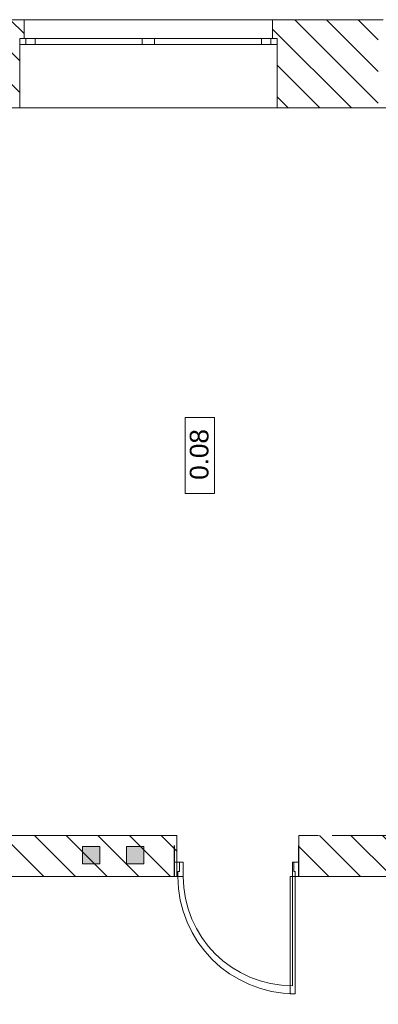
# Model space of a CAD drawing. Header units: millimetres. Extents: x -146116 to 602001, y -318793 to 100489.
# Tile 70 of 100: x 304969 to 307854, y -9738 to -1820. Entities that reach past the tile are written whole.
import ezdxf

# ---------------------------------------------------------------- set-up
doc = ezdxf.new("R2010")
doc.units = ezdxf.units.MM
doc.header["$LTSCALE"] = 0.1
doc.header["$MEASUREMENT"] = 0
for name, color, linetype, lineweight in [('eks Rzut parteru$0$Nowe_220-A Ściany_Nr_pióra__27', 8, 'Continuous', 25), ('eks Rzut parteru$0$Nowe_Drzwi ARCHICAD_Nr_pióra__27', 8, 'Continuous', 25), ('eks Rzut parteru$0$Nowe_Drzwi ARCHICAD_Nr_pióra__3', 8, 'Continuous', 13), ('eks Rzut parteru$0$Nowe_Drzwi ARCHICAD_Nr_pióra__6', 8, 'Continuous', 13), ('eks Rzut parteru$0$poziom_1 (1)_4_2D - Ogólne_Nr_pióra__1_Nr_pióra__7', 8, 'Continuous', 18), ('eks Rzut parteru$0$poziom_1 (1)_4_Drzwi ArchiCAD_Nr_pióra__27_Nr_pióra__7', 8, 'Continuous', 18), ('eks Rzut parteru$0$poziom_1 (1)_4_Drzwi ArchiCAD_Nr_pióra__81_Nr_pióra__4', 8, 'Continuous', 18), ('eks Rzut parteru$0$poziom_1 (1)_4_Konstrukcja - Stropy_Nr_pióra__81_Nr_pióra__4', 8, 'Continuous', 18), ('eks Rzut parteru$0$poziom_1 (1)_4_Konstrukcja - Ściany zew_Nr_pióra__107_Nr_pióra__10', 8, 'Continuous', 18), ('eks Rzut parteru$0$poziom_1 (1)_4_Konstrukcja - Ściany zew_Nr_pióra__27_Nr_pióra__7', 8, 'Continuous', 18), ('eks Rzut parteru$0$poziom_1 (1)_4_Metryczki pomieszczeń ArchiCADa_Nr_pióra__6_Nr_pióra__5', 8, 'Continuous', 18), ('eks Rzut parteru$0$poziom_1 (1)_4_Okna ArchiCADa_Nr_pióra__101_Nr_pióra__252', 8, 'Continuous', 18), ('eks Rzut parteru$0$poziom_1 (1)_4_Okna ArchiCADa_Nr_pióra__27_Nr_pióra__7', 8, 'Continuous', 18), ('eks Rzut parteru$0$poziom_1 (1)_4_Okna ArchiCADa_Nr_pióra__81_Nr_pióra__4', 8, 'Continuous', 18)]:
    doc.layers.add(name, color=color, linetype=linetype, lineweight=lineweight)
for name, color, linetype in [('eks Rzut parteru$0$Nowe_Drzwi ARCHICAD', 8, 'Continuous'), ('eks Rzut parteru$0$poziom_1 (1)_4_2D - Ogólne_Nr_pióra__19', 8, 'Continuous'), ('REWIZJA_1', 6, 'Continuous')]:
    doc.layers.add(name, color=color, linetype=linetype)
doc.styles.add('eks Rzut parteru$0$GENERATED_STYLE_1', font='arial.ttf')
pattern_1 = [(135, (247210.2, -28905.45), (127.2792, 127.2792), [])]

# ---------------------------------------------------------------- blocks, each defined once
blk = doc.blocks.new('eks Rzut parteru$0$Drzwi 21_2')
at = {"layer": 'eks Rzut parteru$0$Nowe_Drzwi ARCHICAD_Nr_pióra__27', "color": 7, "linetype": 'Continuous', "lineweight": 25}
for p, q in [((-500, 0), (-500, -115)), ((-500, 0), (-500, -115)), ((500, 0), (500, -115)), ((500, 0), (500, -115)), ((-500, -115), (-500, -250)), ((500, -115), (500, -250))]:
    blk.add_line(p, q, dxfattribs=at)
at = {"layer": 'eks Rzut parteru$0$Nowe_Drzwi ARCHICAD_Nr_pióra__3', "color": 7, "linetype": 'Continuous', "lineweight": 13}
blk.add_arc((472, 0), 944, 90, 180, dxfattribs=at)
at = {"layer": 'eks Rzut parteru$0$Nowe_Drzwi ARCHICAD_Nr_pióra__6', "color": 5, "linetype": 'Continuous', "lineweight": 13}
for p, q in [((432, 0), (432, 944)), ((432, 944), (472, 944)), ((472, 944), (472, 0)), ((-472, 0), (-500, 0)), ((-500, 0), (-500, -115)), ((-472, -40), (-472, 0)), ((472, 0), (432, 0)), ((500, 0), (472, 0)), ((472, 0), (472, -40)), ((500, -115), (500, 0)), ((-460, -40), (-472, -40)), ((-460, -115), (-460, -40)), ((472, -40), (460, -40)), ((460, -40), (460, -115)), ((-500, -115), (-460, -115)), ((460, -115), (500, -115))]:
    blk.add_line(p, q, dxfattribs=at)
blk = doc.blocks.new('eks Rzut parteru')
at = {"layer": 'eks Rzut parteru$0$poziom_1 (1)_4_2D - Ogólne_Nr_pióra__19', "linetype": 'Continuous', "lineweight": 0}
for points in [[(216664.9, -18804.6), (216664.9, -18664.6), (216524.9, -18664.6), (216524.9, -18804.6)], [(217018.3, -18804.6), (217018.3, -18664.6), (216878.3, -18664.6), (216878.3, -18804.6)]]:
    blk.add_hatch(color=256, dxfattribs=at).paths.add_polyline_path(points)
at = {"layer": 'eks Rzut parteru$0$poziom_1 (1)_4_Konstrukcja - Ściany zew_Nr_pióra__107_Nr_pióra__10', "linetype": 'Continuous', "lineweight": 18}
h = blk.add_hatch(dxfattribs=at)
h.set_pattern_fill('BLOCZKI_CERAMICZNE_0004', color=256, angle=270, style=0, pattern_type=2)
h.set_pattern_definition(pattern_1)
h.paths.add_polyline_path([(216020.2, -12725.5), (216020.2, -12165.5), (216055.2, -12165.5), (216055.2, -12015.5), (215155.2, -12015.5), (215155.2, -12165.5), (215185.2, -12165.5), (215185.2, -12725.5)])
h = blk.add_hatch(dxfattribs=at)
h.set_pattern_fill('BLOCZKI_CERAMICZNE_0004', color=256, angle=270, style=0, pattern_type=2)
h.set_pattern_definition(pattern_1)
h.paths.add_polyline_path([(218090.2, -12725.5), (218905.2, -12725.5), (218905.2, -12165.5), (218945.2, -12165.5), (218945.2, -12015.5), (218055.2, -12015.5), (218055.2, -12165.5), (218090.2, -12165.5)])
h = blk.add_hatch(dxfattribs=at)
h.set_pattern_fill('BLOCZKI_CERAMICZNE_0004', color=256, angle=270, style=0, pattern_type=2)
h.set_pattern_definition(pattern_1)
h.paths.add_polyline_path([(215355.2, -18905.5), (217285.2, -18905.5), (217285.2, -18575.5), (214955.2, -18575.5)])
h = blk.add_hatch(dxfattribs=at)
h.set_pattern_fill('BLOCZKI_CERAMICZNE_0004', color=256, angle=270, style=0, pattern_type=2)
h.set_pattern_definition(pattern_1)
h.paths.add_polyline_path([(218265.2, -18575.5), (218265.2, -18905.5), (219585.2, -18905.5), (219585.2, -18575.5)])
at = {"layer": 'eks Rzut parteru$0$Nowe_220-A Ściany_Nr_pióra__27', "linetype": 'Continuous', "lineweight": 25}
for p, q in [((217265.2, -18905.5), (217265.2, -18655.5)), ((218265.2, -18905.5), (218265.2, -18655.5))]:
    blk.add_line(p, q, dxfattribs=at)
at = {"layer": 'eks Rzut parteru$0$poziom_1 (1)_4_2D - Ogólne_Nr_pióra__1_Nr_pióra__7', "linetype": 'Continuous', "lineweight": 18, "flags": 128}
for points in [[(216664.9, -18804.6), (216664.9, -18664.6), (216524.9, -18664.6), (216524.9, -18804.6)], [(217018.3, -18804.6), (217018.3, -18664.6), (216878.3, -18664.6), (216878.3, -18804.6)]]:
    blk.add_lwpolyline(points, close=True, dxfattribs=at)
at = {"layer": 'eks Rzut parteru$0$poziom_1 (1)_4_Drzwi ArchiCAD_Nr_pióra__27_Nr_pióra__7', "linetype": 'Continuous', "lineweight": 18}
for p, q in [((217285.2, -18905.5), (217285.2, -18790.5)), ((218265.2, -18905.5), (218265.2, -18790.5))]:
    blk.add_line(p, q, dxfattribs=at)
at = {"layer": 'eks Rzut parteru$0$poziom_1 (1)_4_Drzwi ArchiCAD_Nr_pióra__81_Nr_pióra__4', "linetype": 'Continuous', "lineweight": 18}
for p, q in [((217285.2, -18790.5), (217335.2, -18790.5)), ((217285.2, -18905.5), (217285.2, -18790.5)), ((217335.2, -18790.5), (217335.2, -18905.5)), ((218215.2, -18790.5), (218265.2, -18790.5)), ((218215.2, -18790.5), (218215.2, -19785.5)), ((218265.2, -18790.5), (218265.2, -18905.5)), ((217335.2, -18905.5), (217285.2, -18905.5)), ((218265.2, -18905.5), (218215.2, -18905.5))]:
    blk.add_line(p, q, dxfattribs=at)
blk.add_arc((218215.2, -18905.5), 880, 180, 270, dxfattribs=at)
at = {"layer": 'eks Rzut parteru$0$poziom_1 (1)_4_Konstrukcja - Stropy_Nr_pióra__81_Nr_pióra__4', "linetype": 'Continuous', "lineweight": 18, "flags": 128}
blk.add_lwpolyline([(240975.2, -16865.5), (240975.2, -18970.5), (243180.2, -18970.5), (243180.2, -22335.5), (246600.2, -22335.5), (246600.2, -28295.5), (214995.2, -28295.5), (214995.2, -22335.5), (215105.2, -22335.5), (215105.2, -18575.5), (212285.2, -18575.5), (212285.2, -12725.5), (232525.2, -12725.5), (232525.2, -17305.5), (240975.2, -17305.5)], dxfattribs=at)
at = {"layer": 'eks Rzut parteru$0$poziom_1 (1)_4_Konstrukcja - Ściany zew_Nr_pióra__27_Nr_pióra__7', "linetype": 'Continuous', "lineweight": 18}
for p, q in [((216055.2, -12015.5), (216055.2, -12165.5)), ((218055.2, -12015.5), (218055.2, -12165.5)), ((216020.2, -12165.5), (216020.2, -12725.5)), ((216055.2, -12165.5), (216020.2, -12165.5)), ((218055.2, -12165.5), (218090.2, -12165.5)), ((218090.2, -12165.5), (218090.2, -12725.5)), ((217285.2, -18575.5), (212285.2, -18575.5)), ((217285.2, -18905.5), (217285.2, -18575.5)), ((218265.2, -18905.5), (218265.2, -18575.5))]:
    blk.add_line(p, q, dxfattribs=at)
at = {"layer": 'eks Rzut parteru$0$poziom_1 (1)_4_Konstrukcja - Ściany zew_Nr_pióra__27_Nr_pióra__7', "linetype": 'Continuous', "lineweight": 18, "flags": 128}
for points in [[(216055.2, -12015.5), (215155.2, -12015.5)], [(218945.2, -12015.5), (218055.2, -12015.5)], [(218090.2, -12725.5), (218425.2, -12725.5)], [(218535.2, -12725.5), (218905.2, -12725.5)], [(218425.2, -18575.5), (218265.2, -18575.5)], [(219585.2, -18575.5), (218535.2, -18575.5)], [(215355.2, -18905.5), (217285.2, -18905.5)], [(218265.2, -18905.5), (219585.2, -18905.5)]]:
    blk.add_lwpolyline(points, dxfattribs=at)
at = {"layer": 'eks Rzut parteru$0$poziom_1 (1)_4_Metryczki pomieszczeń ArchiCADa_Nr_pióra__6_Nr_pióra__5', "linetype": 'Continuous', "lineweight": 18}
for p, q in [((217351.4, -15824.6), (217351.4, -15214.6)), ((217351.4, -15214.6), (217587.1, -15214.6)), ((217587.1, -15214.6), (217587.1, -15824.6)), ((217587.1, -15824.6), (217351.4, -15824.6))]:
    blk.add_line(p, q, dxfattribs=at)
at = {"layer": 'eks Rzut parteru$0$poziom_1 (1)_4_Okna ArchiCADa_Nr_pióra__101_Nr_pióra__252', "linetype": 'Continuous', "lineweight": 18}
for p, q in [((216020.2, -12165.5), (216145.2, -12165.5)), ((216145.2, -12165.5), (216145.2, -12215.5)), ((217005.2, -12215.5), (217005.2, -12165.5)), ((217005.2, -12165.5), (217105.2, -12165.5)), ((217105.2, -12165.5), (217105.2, -12215.5)), ((217965.2, -12215.5), (217965.2, -12165.5)), ((217965.2, -12165.5), (218090.2, -12165.5)), ((216145.2, -12215.5), (216020.2, -12215.5)), ((217105.2, -12215.5), (217005.2, -12215.5)), ((218090.2, -12215.5), (217965.2, -12215.5))]:
    blk.add_line(p, q, dxfattribs=at)
at = {"layer": 'eks Rzut parteru$0$poziom_1 (1)_4_Okna ArchiCADa_Nr_pióra__27_Nr_pióra__7', "linetype": 'Continuous', "lineweight": 18}
for p, q in [((216020.2, -12165.5), (216020.2, -12215.5)), ((216055.2, -12165.5), (216020.2, -12165.5)), ((218055.2, -12165.5), (218090.2, -12165.5)), ((218090.2, -12165.5), (218090.2, -12215.5))]:
    blk.add_line(p, q, dxfattribs=at)
at = {"layer": 'eks Rzut parteru$0$poziom_1 (1)_4_Okna ArchiCADa_Nr_pióra__81_Nr_pióra__4', "linetype": 'Continuous', "lineweight": 18}
for p, q in [((218055.2, -12015.5), (216055.2, -12015.5)), ((216070.2, -12165.5), (216070.2, -12215.5)), ((216145.2, -12165.5), (217005.2, -12165.5)), ((217105.2, -12165.5), (217965.2, -12165.5)), ((218040.2, -12165.5), (218040.2, -12215.5)), ((217005.2, -12215.5), (216145.2, -12215.5)), ((217965.2, -12215.5), (217105.2, -12215.5)), ((218090.2, -12725.5), (216020.2, -12725.5))]:
    blk.add_line(p, q, dxfattribs=at)
at = {"layer": 'eks Rzut parteru$0$Nowe_Drzwi ARCHICAD', "linetype": 'Continuous', "lineweight": 13, "xscale": -1, "zscale": 1000, "rotation": 180}
blk.add_blockref('eks Rzut parteru$0$Drzwi 21_2', (217765.2, -18905.5), dxfattribs=at)
at = {"layer": 'eks Rzut parteru$0$poziom_1 (1)_4_Metryczki pomieszczeń ArchiCADa_Nr_pióra__6_Nr_pióra__5', "linetype": 'Continuous', "lineweight": 18, "insert": (217388.7, -15715.9), "char_height": 150, "attachment_point": 1, "rotation": 90, "style": 'eks Rzut parteru$0$GENERATED_STYLE_1'}
blk.add_mtext('\\A1;0.08', dxfattribs=at)

msp = doc.modelspace()

# ---------------------------------------------------------------- block references
at = {"layer": 'REWIZJA_1'}
msp.add_blockref('eks Rzut parteru', (88948.8, 10195.8), dxfattribs=at)

doc.saveas('drawing.dxf')
